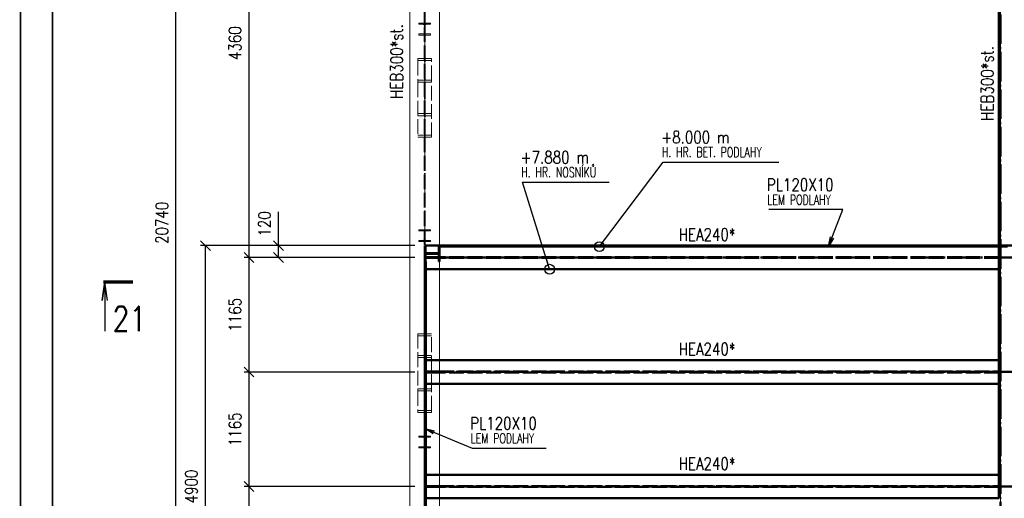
# Paper-space layout 'Layout1' of a CAD drawing. Extents: x -2 to 1243, y -36 to 596.
# Tile 7 of 84: x 0 to 200, y 223 to 320. Entities that reach past the tile are written whole.
import ezdxf
from ezdxf.enums import TextEntityAlignment as Align

# ---------------------------------------------------------------- set-up
doc = ezdxf.new("R2010")
doc.units = 0
for name, pattern in [('ACAD_ISO02W100', [15, 12, -3]), ('ACAD_ISO04W100', [30.5, 24, -3, 0.5, -3]), ('HP_01_CER_B', [8, 5, -1, 1, -1])]:
    doc.linetypes.add(name, pattern=pattern)
doc.layers.get('0').update_dxf_attribs({"linetype": 'CONTINUOUS'})
doc.layers.get('DEFPOINTS').update_dxf_attribs({"color": 132, "linetype": 'CONTINUOUS'})
doc.layers.add('RAMECEK_HP', color=251, linetype='CONTINUOUS')
for name, color, linetype, lineweight in [('SS_1.ET-HALA_TaO-KCE_VELINU-PRUVLAK', 9, 'CONTINUOUS', 13), ('SS_1.ET-HALA_TaO-RASTR', 7, 'HP_01_CER_B', 13), ('SS_2.ET-HALA_TaO-KCE_VELINU-NADSTAVBA', 72, 'CONTINUOUS', 50), ('SS_2.ET-HALA_TaO-KCE_VELINU-PODLAH.NOSNIK', 212, 'CONTINUOUS', 50), ('SS_2.ET-HALA_TaO-KCE_VELINU-PODLAHA_LEM', 140, 'CONTINUOUS', 50), ('SS_2.ET-HALA_TaO-KCE_VELINU-ZESILENI', 160, 'CONTINUOUS', 50), ('SS_KOTY', 3, 'CONTINUOUS', 25), ('SS_PLNA_025', 7, 'CONTINUOUS', 25), ('SS_POPIS_PROFILU', 13, 'CONTINUOUS', 25), ('SS_POPIS_PROFILU_S355', 2, 'CONTINUOUS', 35), ('SS_REZ', 6, 'CONTINUOUS', 70), ('SS_SRAFY', 8, 'CONTINUOUS', 18), ('SS_STAV.OK-POPIS_PROFILU', 9, 'CONTINUOUS', 13), ('SS_TEXT7', 6, 'CONTINUOUS', 70)]:
    doc.layers.add(name, color=color, linetype=linetype, lineweight=lineweight)
doc.styles.add('ROMANS', font='romans.shx', dxfattribs={"width": 0.8})
doc.styles.add('romans.shx', font='romans.shx', dxfattribs={"height": 5})
doc.dimstyles.new('A-1_(2.5)_50AS', dxfattribs={"dimtxt": 2.5, "dimasz": 2, "dimexe": 1, "dimexo": 2, "dimgap": 0, "dimtad": 0, "dimdec": 1, "dimlfac": 50, "dimrnd": 1, "dimtxsty": 'ROMANS', "dimblk1": 'OBLIQUE', "dimblk2": 'OBLIQUE', "dimsah": 1, "dimcen": 2, "dimclrd": 256, "dimclre": 256, "dimclrt": 256, "dimadec": 1, "dimazin": 2, "dimtfac": 0.714286, "dimtdec": 1, "dimtmove": 0, "dimatfit": 3, "dimldrblk": 'OPEN', "dimfxl": 1, "dimtvp": 1.142857, "dimtfill": 1, "dimtolj": 1, "dimlwd": -1, "dimlwe": -1, "dimarcsym": 0})

# ---------------------------------------------------------------- blocks, each defined once
blk = doc.blocks.new('*U6')
at = {"layer": 'RAMECEK_HP', "lineweight": 35, "const_width": 0.35}
for points in [[(0, 594), (0, 0), (1051, 0), (1051, 594)], [(6.5, 587.5), (6.5, 6.5), (1044.5, 6.5), (1044.5, 587.5)]]:
    blk.add_lwpolyline(points, close=True, dxfattribs=at)
at = {"layer": 'DEFPOINTS', "style": 'ROMANS', "width": 0.8}
blk.add_attdef('TISK', text='', height=10, dxfattribs=at).set_placement((1051, -33), align=Align.RIGHT)
blk = doc.blocks.new('_Oblique')
at = {"color": 0, "linetype": 'ByBlock', "lineweight": -2}
blk.add_line((-0.5, -0.5), (0.5, 0.5), dxfattribs=at)
blk = doc.blocks.new('*D9')
at = {"layer": 'DEFPOINTS', "color": 0, "transparency": 16777216}
for p in [(46.44, 225.48), (82.14, 225.48, -7722.4), (82.14, 202.18, -7722.4)]:
    blk.add_point(p, dxfattribs=at)
at = {"layer": 'SS_KOTY', "transparency": 16777216}
for p, q in [((80.14, 225.48), (45.44, 225.48)), ((46.44, 202.18), (46.44, 225.48)), ((80.14, 202.18), (45.44, 202.18))]:
    blk.add_line(p, q, dxfattribs=at)
at = {"layer": 'SS_KOTY', "transparency": 16777216, "xscale": 2, "yscale": 2, "zscale": 2}
for p, rotation in [((46.44, 225.48), 90), ((46.44, 202.18), 270)]:
    blk.add_blockref('_Oblique', p, dxfattribs=dict(at, rotation=rotation))
at = {"layer": 'SS_KOTY', "transparency": 16777216, "insert": (43.58, 213.83), "char_height": 2.5, "attachment_point": 5, "rotation": 90, "style": 'ROMANS', "bg_fill": 3, "box_fill_scale": 1.1, "bg_fill_color": 256, "bg_fill_true_color": 13158600, "bg_fill_transparency": 0}
blk.add_mtext('\\A1;1165', dxfattribs=at)
blk = doc.blocks.new('_OPEN')
at = {"color": 0, "linetype": 'ByBlock'}
for p, q in [((-1, 0.17), (0, 0)), ((0, 0), (-1, -0.17)), ((0, 0), (-1, 0))]:
    blk.add_line(p, q, dxfattribs=at)
blk = doc.blocks.new('*D10')
at = {"layer": 'DEFPOINTS', "color": 0, "transparency": 16777216}
for p in [(46.44, 248.78), (82.14, 248.78, -7722.4), (82.14, 225.48, -7722.4)]:
    blk.add_point(p, dxfattribs=at)
at = {"layer": 'SS_KOTY', "transparency": 16777216}
for p, q in [((80.14, 248.78), (45.44, 248.78)), ((46.44, 225.48), (46.44, 248.78)), ((80.14, 225.48), (45.44, 225.48))]:
    blk.add_line(p, q, dxfattribs=at)
at = {"layer": 'SS_KOTY', "transparency": 16777216, "xscale": 2, "yscale": 2, "zscale": 2}
for p, rotation in [((46.44, 248.78), 90), ((46.44, 225.48), 270)]:
    blk.add_blockref('_Oblique', p, dxfattribs=dict(at, rotation=rotation))
at = {"layer": 'SS_KOTY', "transparency": 16777216, "insert": (43.58, 237.13), "char_height": 2.5, "attachment_point": 5, "rotation": 90, "style": 'ROMANS', "bg_fill": 3, "box_fill_scale": 1.1, "bg_fill_color": 256, "bg_fill_true_color": 13158600, "bg_fill_transparency": 0}
blk.add_mtext('\\A1;1165', dxfattribs=at)
blk = doc.blocks.new('*D11')
at = {"layer": 'DEFPOINTS', "color": 0, "transparency": 16777216}
for p in [(46.44, 272.08), (82.14, 272.08, -7722.4), (82.14, 248.78, -7722.4)]:
    blk.add_point(p, dxfattribs=at)
at = {"layer": 'SS_KOTY', "transparency": 16777216}
for p, q in [((80.14, 272.08), (45.44, 272.08)), ((46.44, 248.78), (46.44, 272.08)), ((80.14, 248.78), (45.44, 248.78))]:
    blk.add_line(p, q, dxfattribs=at)
at = {"layer": 'SS_KOTY', "transparency": 16777216, "xscale": 2, "yscale": 2, "zscale": 2}
for p, rotation in [((46.44, 272.08), 90), ((46.44, 248.78), 270)]:
    blk.add_blockref('_Oblique', p, dxfattribs=dict(at, rotation=rotation))
at = {"layer": 'SS_KOTY', "transparency": 16777216, "insert": (43.58, 260.43), "char_height": 2.5, "attachment_point": 5, "rotation": 90, "style": 'ROMANS', "bg_fill": 3, "box_fill_scale": 1.1, "bg_fill_color": 256, "bg_fill_true_color": 13158600, "bg_fill_transparency": 0}
blk.add_mtext('\\A1;1165', dxfattribs=at)
blk = doc.blocks.new('*D12')
at = {"layer": 'DEFPOINTS', "color": 0, "transparency": 16777216}
for p in [(52.44, 274.48), (82.14, 274.48, -7722.4), (82.14, 272.08, -7722.4)]:
    blk.add_point(p, dxfattribs=at)
at = {"layer": 'SS_KOTY', "transparency": 16777216}
for p, q in [((52.44, 274.48), (52.44, 281.34)), ((80.14, 274.48), (51.44, 274.48)), ((52.44, 272.08), (52.44, 274.48)), ((80.14, 272.08), (51.44, 272.08))]:
    blk.add_line(p, q, dxfattribs=at)
at = {"layer": 'SS_KOTY', "transparency": 16777216, "xscale": 2, "yscale": 2, "zscale": 2}
for p, rotation in [((52.44, 274.48), 90), ((52.44, 272.08), 270)]:
    blk.add_blockref('_Oblique', p, dxfattribs=dict(at, rotation=rotation))
at = {"layer": 'SS_KOTY', "transparency": 16777216, "insert": (49.58, 278.91), "char_height": 2.5, "attachment_point": 5, "rotation": 90, "style": 'ROMANS', "bg_fill": 3, "box_fill_scale": 1.1, "bg_fill_color": 256, "bg_fill_true_color": 13158600, "bg_fill_transparency": 0}
blk.add_mtext('\\A1;120', dxfattribs=at)
blk = doc.blocks.new('*D14')
at = {"layer": 'DEFPOINTS', "color": 0, "transparency": 16777216}
for p in [(37.58, 274.48), (82.14, 274.48, -7722.4), (82.14, 176.48, -7706.4)]:
    blk.add_point(p, dxfattribs=at)
at = {"layer": 'SS_KOTY', "transparency": 16777216}
for p, q in [((80.14, 274.48), (36.58, 274.48)), ((37.58, 176.48), (37.58, 274.48)), ((80.14, 176.48), (36.58, 176.48))]:
    blk.add_line(p, q, dxfattribs=at)
at = {"layer": 'SS_KOTY', "transparency": 16777216, "xscale": 2, "yscale": 2, "zscale": 2}
for p, rotation in [((37.58, 274.48), 90), ((37.58, 176.48), 270)]:
    blk.add_blockref('_Oblique', p, dxfattribs=dict(at, rotation=rotation))
at = {"layer": 'SS_KOTY', "transparency": 16777216, "insert": (34.72, 225.48), "char_height": 2.5, "attachment_point": 5, "rotation": 90, "style": 'ROMANS', "bg_fill": 3, "box_fill_scale": 1.1, "bg_fill_color": 256, "bg_fill_true_color": 13158600, "bg_fill_transparency": 0}
blk.add_mtext('\\A1;4900', dxfattribs=at)
blk = doc.blocks.new('*D34')
at = {"layer": 'DEFPOINTS', "color": 0, "transparency": 16777216}
for p in [(46.44, 359.28), (82.14, 359.28, -7722.4), (82.14, 272.08, -7722.4)]:
    blk.add_point(p, dxfattribs=at)
at = {"layer": 'SS_KOTY', "transparency": 16777216}
for p, q in [((80.14, 359.28), (45.44, 359.28)), ((46.44, 272.08), (46.44, 359.28)), ((80.14, 272.08), (45.44, 272.08))]:
    blk.add_line(p, q, dxfattribs=at)
at = {"layer": 'SS_KOTY', "transparency": 16777216, "xscale": 2, "yscale": 2, "zscale": 2}
for p, rotation in [((46.44, 359.28), 90), ((46.44, 272.08), 270)]:
    blk.add_blockref('_Oblique', p, dxfattribs=dict(at, rotation=rotation))
at = {"layer": 'SS_KOTY', "transparency": 16777216, "insert": (43.58, 315.68), "char_height": 2.5, "attachment_point": 5, "rotation": 90, "style": 'ROMANS', "bg_fill": 3, "box_fill_scale": 1.1, "bg_fill_color": 256, "bg_fill_true_color": 13158600, "bg_fill_transparency": 0}
blk.add_mtext('\\A1;4360', dxfattribs=at)
blk = doc.blocks.new('*D59')
at = {"layer": 'DEFPOINTS', "color": 0, "transparency": 16777216}
for p in [(31.58, 486.52), (55.67, 486.52), (45.67, 71.72)]:
    blk.add_point(p, dxfattribs=at)
at = {"layer": 'SS_KOTY', "transparency": 16777216}
for p, q in [((53.67, 486.52), (30.58, 486.52)), ((31.58, 71.72), (31.58, 486.52)), ((43.67, 71.72), (30.58, 71.72))]:
    blk.add_line(p, q, dxfattribs=at)
at = {"layer": 'SS_KOTY', "transparency": 16777216, "xscale": 2, "yscale": 2, "zscale": 2}
for p, rotation in [((31.58, 486.52), 90), ((31.58, 71.72), 270)]:
    blk.add_blockref('_Oblique', p, dxfattribs=dict(at, rotation=rotation))
at = {"layer": 'SS_KOTY', "transparency": 16777216, "insert": (28.72, 279.12), "char_height": 2.5, "attachment_point": 5, "rotation": 90, "style": 'ROMANS', "bg_fill": 3, "box_fill_scale": 1.1, "bg_fill_color": 256, "bg_fill_true_color": 13158600, "bg_fill_transparency": 0}
blk.add_mtext('\\A1;20740', dxfattribs=at)
blk = doc.blocks.new('*U102')
at = {"layer": 'SS_PLNA_025'}
blk.add_lwpolyline([(-5.2, -3.78), (-5.72, 0), (-6.25, -3.78), (-5.72, 0), (-5.72, -10)], dxfattribs=at)
at = {"layer": 'SS_REZ'}
blk.add_line((-5.99, 0), (0, 0), dxfattribs=at)
at = {"layer": 'SS_TEXT7', "style": 'ROMANS', "width": 0.8}
blk.add_attdef('REZv', text='', height=5, dxfattribs=at).set_placement((-0.72, -10), align=Align.CENTER)

psp = doc.layouts.get("Layout1")

# ---------------------------------------------------------------- linework, layer by layer
at = {"layer": 'SS_1.ET-HALA_TaO-KCE_VELINU-PRUVLAK', "color": 5, "linetype": 'Continuous', "ltscale": 0.25}
for p, q in [((199.1381, 274.4842), (199.1381, 480.9242)), ((85.1381, 274.4842), (85.1381, 356.8842)), ((199.1381, 176.6842), (199.1381, 274.2842)), ((85.1381, 179.6842), (85.1381, 271.2842))]:
    psp.add_line(p, q, dxfattribs=at)
at = {"layer": 'SS_1.ET-HALA_TaO-KCE_VELINU-PRUVLAK', "color": 9, "linetype": 'ACAD_ISO02W100', "ltscale": 0.25}
for p, q in [((83.3381, 319.5042), (83.3381, 319.7242)), ((83.3381, 317.3242), (83.3381, 317.5442)), ((83.5381, 312.12), (83.5381, 312.5329)), ((83.5381, 308.1285), (83.5381, 312.12)), ((83.5381, 307.7156), (83.5381, 308.1285)), ((83.5381, 296.5156), (83.5381, 307.7156)), ((83.3381, 277.5042), (83.3381, 277.7242)), ((83.3381, 275.3242), (83.3381, 275.5442)), ((85.1381, 271.2842), (85.1381, 274.4842)), ((199.1381, 274.2842), (199.1381, 274.4842)), ((83.5381, 245.3329), (83.5381, 256.5329)), ((83.5381, 244.92), (83.5381, 245.3329)), ((83.5381, 240.9285), (83.5381, 244.92)), ((83.5381, 240.5156), (83.5381, 240.9285)), ((83.3381, 235.5042), (83.3381, 235.7242)), ((83.3381, 233.3242), (83.3381, 233.5442))]:
    psp.add_line(p, q, dxfattribs=at)
at = {"layer": 'SS_2.ET-HALA_TaO-KCE_VELINU-NADSTAVBA', "color": 1, "linetype": 'Continuous', "ltscale": 0.25}
for p, q in [((84.9981, 274.4842), (85.1781, 274.4842)), ((84.9981, 274.4842), (84.9981, 273.2442)), ((85.1781, 271.2842), (85.1781, 274.4842)), ((84.9981, 272.5242), (84.9981, 271.2842)), ((84.9981, 271.2842), (85.1781, 271.2842))]:
    psp.add_line(p, q, dxfattribs=at)
at = {"layer": 'SS_2.ET-HALA_TaO-KCE_VELINU-NADSTAVBA', "color": 1, "linetype": 'Continuous', "ltscale": 0.25, "extrusion": (0, 0, -1)}
for centre, start, end in [((-84.6981, 273.2442), 180, 270), ((-84.6981, 272.5242), 90, 180)]:
    psp.add_arc(centre, 0.3, start, end, dxfattribs=at)
at = {"layer": 'SS_2.ET-HALA_TaO-KCE_VELINU-PODLAH.NOSNIK', "color": 3, "linetype": 'ACAD_ISO02W100', "ltscale": 0.25}
for p, q in [((198.8581, 274.4842), (198.8581, 274.2842)), ((85.0029, 272.1592), (84.9381, 272.1592)), ((84.9381, 272.1592), (84.9381, 272.0092)), ((85.0795, 272.1592), (85.0029, 272.1592)), ((85.1381, 272.1592), (85.0795, 272.1592)), ((198.8581, 272.1592), (85.1381, 272.1592)), ((85.0029, 272.0092), (84.9381, 272.0092)), ((85.0795, 272.0092), (85.0029, 272.0092)), ((85.1381, 272.0092), (85.0795, 272.0092)), ((198.8581, 272.0092), (85.1381, 272.0092)), ((84.9381, 248.8592), (85.0795, 248.8592)), ((84.9381, 248.8592), (84.9381, 248.7092)), ((85.0795, 248.7092), (84.9381, 248.7092)), ((85.0795, 248.8592), (85.1381, 248.8592)), ((85.1381, 248.7092), (85.0795, 248.7092)), ((85.1381, 248.8592), (198.8581, 248.8592)), ((198.8581, 248.7092), (85.1381, 248.7092)), ((84.9381, 225.5592), (85.0795, 225.5592)), ((84.9381, 225.5592), (84.9381, 225.4092)), ((85.0795, 225.4092), (84.9381, 225.4092)), ((85.0795, 225.5592), (85.1381, 225.5592)), ((85.1381, 225.4092), (85.0795, 225.4092)), ((85.1381, 225.5592), (198.8581, 225.5592)), ((198.8581, 225.4092), (85.1381, 225.4092))]:
    psp.add_line(p, q, dxfattribs=at)
at = {"layer": 'SS_2.ET-HALA_TaO-KCE_VELINU-PODLAH.NOSNIK', "color": 1, "linetype": 'Continuous', "ltscale": 0.25}
for p, q in [((198.8581, 274.2842), (198.8581, 269.6842)), ((198.8581, 269.6842), (85.1381, 269.6842)), ((85.1381, 251.1842), (198.8581, 251.1842)), ((198.8581, 251.1842), (198.8581, 246.3842)), ((198.8581, 246.3842), (85.1381, 246.3842)), ((85.1381, 227.8842), (198.8581, 227.8842)), ((198.8581, 227.8842), (198.8581, 223.0842)), ((198.8581, 223.0842), (85.1381, 223.0842))]:
    psp.add_line(p, q, dxfattribs=at)
at = {"layer": 'SS_2.ET-HALA_TaO-KCE_VELINU-PODLAHA_LEM', "color": 1, "linetype": 'Continuous', "ltscale": 0.25}
for p, q in [((85.1781, 274.4842), (200.6181, 274.4842)), ((85.1781, 274.2842), (200.6181, 274.2842))]:
    psp.add_line(p, q, dxfattribs=at)
at = {"layer": 'SS_2.ET-HALA_TaO-KCE_VELINU-ZESILENI', "color": 7, "linetype": 'ACAD_ISO04W100', "ltscale": 0.25}
psp.add_line((199.1381, 71.5242), (199.1381, 480.9242), dxfattribs=at)
at = {"layer": 'SS_2.ET-HALA_TaO-KCE_VELINU-ZESILENI', "color": 1, "linetype": 'Continuous', "ltscale": 0.25}
for p, q in [((198.8581, 356.8842), (198.8581, 274.4842)), ((198.8581, 269.6842), (198.8581, 251.1842)), ((198.8581, 246.3842), (198.8581, 227.8842))]:
    psp.add_line(p, q, dxfattribs=at)
at = {"layer": 'SS_POPIS_PROFILU', "color": 0, "linetype": 'ByBlock'}
for p, q in [((164.2162, 274.2842), (164.6235, 276.2705)), ((164.2162, 274.2842), (164.9346, 276.1507)), ((165.2457, 276.031), (164.2162, 274.2842))]:
    psp.add_line(p, q, dxfattribs=at)
at = {"layer": 'SS_POPIS_PROFILU', "color": 0, "linetype": 'ByBlock', "lineweight": -2}
for p, q in [((117.643, 274.2842), (118.8466, 275.8815)), ((107.5268, 269.6842), (106.9353, 271.5948))]:
    psp.add_line(p, q, dxfattribs=at)
at = {"layer": 'SS_POPIS_PROFILU', "color": 13}
for points in [[(117.643, 274.2842), (130.6121, 291.4944), (154.1454, 291.4944)], [(107.5268, 269.6842), (102.0366, 287.4165), (119.6366, 287.4165)], [(164.2162, 274.2842), (167.1134, 281.8115), (152.0658, 281.8115)]]:
    psp.add_lwpolyline(points, dxfattribs=at)
at = {"layer": 'SS_POPIS_PROFILU', "color": 0, "linetype": 'ByBlock', "lineweight": -2}
for centre in [(117.643, 274.2842), (107.5268, 269.6842)]:
    psp.add_circle(centre, 1, dxfattribs=at)

# ---------------------------------------------------------------- block references
at = {"layer": 'RAMECEK_HP'}
psp.add_blockref('*U6', (0, 0), dxfattribs=at)
at = {"layer": 'SS_REZ'}
psp.add_blockref('*U102', (22.8495, 267.1134), dxfattribs=at).add_auto_attribs({'REZv': '21'})

# ---------------------------------------------------------------- texts
at = {"layer": 'SS_POPIS_PROFILU', "color": 13, "style": 'romans.shx'}
for s, height, width, p in [('+8.000 m', 2.5, 0.8, (130.2139, 295.2944)), ('H. HR. BET. PODLAHY', 2, 0.7, (130.3481, 292.4944))]:
    psp.add_text(s, height=height, rotation=0.000004, dxfattribs=dict(at, width=width)).set_placement(p)
for s, height, width, p in [('+7.880 m', 2.5, 0.8, (101.6385, 291.2165)), ('H. HR. NOSNÍKŮ', 2, 0.7, (101.7726, 288.4165)), ('PL120X10', 2.5, 0.8, (151.6887, 285.6115)), ('LEM PODLAHY', 2, 0.7, (151.8018, 282.8115)), ('PL120X10', 2.5, 0.8, (91.3908, 237.0888)), ('LEM PODLAHY', 2, 0.7, (91.504, 234.2888))]:
    psp.add_text(s, height=height, dxfattribs=dict(at, width=width)).set_placement(p)
at = {"layer": 'SS_POPIS_PROFILU_S355', "color": 2, "style": 'romans.shx', "width": 0.8}
for p in [(133.7524, 275.4942), (133.7524, 252.1942), (133.7524, 228.8942)]:
    psp.add_text('HEA240*', height=2.5, dxfattribs=at).set_placement(p)
at = {"layer": 'SS_STAV.OK-POPIS_PROFILU', "color": 9, "style": 'romans.shx', "width": 0.8}
psp.add_text('HEB300*st.', height=2.5, rotation=90, dxfattribs=at).set_placement((197.7137, 299.8961))

# ---------------------------------------------------------------- next in the draw order: dimensions: what is measured, and where the dimension line sits
at = {"layer": 'SS_KOTY'}
dim = psp.add_linear_dim(base=(46.4361, 225.4842), p1=(82.1381, 202.1842, -7722.4), p2=(82.1381, 225.4842, -7722.4), angle=90, dimstyle='A-1_(2.5)_50AS', dxfattribs=at)
dim.commit()
dim.dimension.update_dxf_attribs({"geometry": '*D9', "text_midpoint": (43.579, 213.8342)})

# ---------------------------------------------------------------- next in the draw order: dimensions: what is measured, and where the dimension line sits
dim = psp.add_linear_dim(base=(46.4361, 248.7842), p1=(82.1381, 225.4842, -7722.4), p2=(82.1381, 248.7842, -7722.4), angle=90, dimstyle='A-1_(2.5)_50AS', override={"dimtmove": 1}, dxfattribs=at)
dim.commit()
dim.dimension.update_dxf_attribs({"geometry": '*D10', "text_midpoint": (43.579, 237.1342)})

# ---------------------------------------------------------------- next in the draw order: dimensions: what is measured, and where the dimension line sits
dim = psp.add_linear_dim(base=(46.4361, 272.0842), p1=(82.1381, 248.7842, -7722.4), p2=(82.1381, 272.0842, -7722.4), angle=90, dimstyle='A-1_(2.5)_50AS', override={"dimtmove": 1}, dxfattribs=at)
dim.commit()
dim.dimension.update_dxf_attribs({"geometry": '*D11', "text_midpoint": (43.579, 260.4342)})

# ---------------------------------------------------------------- next in the draw order: dimensions: what is measured, and where the dimension line sits
dim = psp.add_linear_dim(base=(52.4361, 274.4842), p1=(82.1381, 272.0842, -7722.4), p2=(82.1381, 274.4842, -7722.4), angle=90, dimstyle='A-1_(2.5)_50AS', dxfattribs=at)
dim.commit()
dim.dimension.update_dxf_attribs({"geometry": '*D12', "text_midpoint": (49.579, 278.9128)})

# ---------------------------------------------------------------- next in the draw order: dimensions: what is measured, and where the dimension line sits
dim = psp.add_linear_dim(base=(37.579, 274.4842), p1=(82.1381, 176.4842, -7706.4), p2=(82.1381, 274.4842, -7722.4), angle=90, dimstyle='A-1_(2.5)_50AS', dxfattribs=at)
dim.commit()
dim.dimension.update_dxf_attribs({"geometry": '*D14', "text_midpoint": (37.579, 225.4842), "dimtype": 160})

# ---------------------------------------------------------------- next in the draw order: linework, layer by layer
at = {"layer": 'SS_1.ET-HALA_TaO-KCE_VELINU-PRUVLAK', "color": 9, "linetype": 'ACAD_ISO02W100', "ltscale": 0.25}
for p, q in [((83.5381, 256.5329), (80.7381, 256.5329)), ((80.7381, 256.5329), (80.7381, 245.3329)), ((82.0681, 256.12), (80.7381, 256.12)), ((82.0681, 244.92), (82.0681, 256.12)), ((83.5381, 256.12), (82.2081, 256.12)), ((82.2081, 244.92), (82.2081, 256.12)), ((82.0681, 252.1285), (80.7381, 252.1285)), ((83.5381, 251.7156), (80.7381, 251.7156)), ((83.5381, 252.1285), (82.2081, 252.1285)), ((80.7381, 245.3329), (83.5381, 245.3329)), ((80.7381, 245.3329), (80.7381, 244.92)), ((80.7381, 244.92), (82.0681, 244.92)), ((80.7381, 244.92), (80.7381, 240.9285)), ((82.0681, 240.9285), (82.0681, 244.92)), ((82.2081, 244.92), (83.5381, 244.92)), ((82.2081, 240.9285), (82.2081, 244.92)), ((80.7381, 240.9285), (82.0681, 240.9285)), ((80.7381, 240.9285), (80.7381, 240.5156)), ((80.7381, 240.5156), (83.5381, 240.5156)), ((82.2081, 240.9285), (83.5381, 240.9285)), ((80.9381, 235.7242), (83.3381, 235.7242)), ((80.9381, 235.7242), (80.9381, 235.5042)), ((80.9381, 235.5042), (81.8331, 235.5042)), ((82.0731, 235.2642), (82.0731, 233.7842)), ((82.2031, 233.7842), (82.2031, 235.2642)), ((82.4431, 235.5042), (83.3381, 235.5042)), ((81.8331, 233.5442), (80.9381, 233.5442)), ((80.9381, 233.5442), (80.9381, 233.3242)), ((83.3381, 233.3242), (80.9381, 233.3242)), ((83.3381, 233.5442), (82.4431, 233.5442))]:
    psp.add_line(p, q, dxfattribs=at)
at = {"layer": 'SS_1.ET-HALA_TaO-KCE_VELINU-PRUVLAK', "color": 9, "linetype": 'ACAD_ISO04W100', "ltscale": 0.25}
psp.add_line((82.1381, 254.1242), (82.1381, 234.5242), dxfattribs=at)
at = {"layer": 'SS_1.ET-HALA_TaO-KCE_VELINU-PRUVLAK', "color": 9, "linetype": 'ACAD_ISO02W100', "ltscale": 0.25, "extrusion": (3.13938e-14, 7.57912e-14, -1)}
psp.add_arc((-81.8331, 235.2642), 0.24, 90, 180, dxfattribs=at)
at = {"layer": 'SS_1.ET-HALA_TaO-KCE_VELINU-PRUVLAK', "color": 9, "linetype": 'ACAD_ISO02W100', "ltscale": 0.25, "extrusion": (-7.57912e-14, 3.13938e-14, -1)}
psp.add_arc((-82.4431, 235.2642), 0.24, 0, 90, dxfattribs=at)
at = {"layer": 'SS_1.ET-HALA_TaO-KCE_VELINU-PRUVLAK', "color": 9, "linetype": 'ACAD_ISO02W100', "ltscale": 0.25, "extrusion": (3.13938e-14, -7.57912e-14, -1)}
psp.add_arc((-81.8331, 233.7842), 0.24, 180, 270, dxfattribs=at)
at = {"layer": 'SS_1.ET-HALA_TaO-KCE_VELINU-PRUVLAK', "color": 9, "linetype": 'ACAD_ISO02W100', "ltscale": 0.25, "extrusion": (-7.57912e-14, -3.13938e-14, -1)}
psp.add_arc((-82.4431, 233.7842), 0.24, 270, 0, dxfattribs=at)
at = {"layer": 'SS_2.ET-HALA_TaO-KCE_VELINU-PODLAH.NOSNIK', "color": 3, "linetype": 'ACAD_ISO02W100', "ltscale": 0.25}
for p, q in [((85.1381, 269.6842), (82.2481, 269.6842)), ((82.2481, 251.1842), (85.1381, 251.1842)), ((82.2481, 248.8592), (84.9381, 248.8592)), ((84.9381, 248.7092), (82.2481, 248.7092)), ((85.1381, 246.3842), (82.2481, 246.3842)), ((82.2481, 227.8842), (85.1381, 227.8842)), ((82.2481, 225.5592), (84.9381, 225.5592)), ((84.9381, 225.4092), (82.2481, 225.4092)), ((85.1381, 223.0842), (82.2481, 223.0842))]:
    psp.add_line(p, q, dxfattribs=at)
at = {"layer": 'SS_2.ET-HALA_TaO-KCE_VELINU-PODLAH.NOSNIK', "color": 7, "linetype": 'ACAD_ISO04W100', "ltscale": 0.25}
for p, q in [((202.1381, 248.7842), (82.1381, 248.7842)), ((202.1381, 225.4842), (82.1381, 225.4842))]:
    psp.add_line(p, q, dxfattribs=at)
at = {"layer": 'SS_POPIS_PROFILU', "color": 0, "linetype": 'ByBlock'}
for p, q in [((83.8575, 236.2118), (82.1381, 237.2865)), ((82.1381, 237.2865), (84.1131, 236.8275)), ((82.1381, 237.2865), (83.9853, 236.5197))]:
    psp.add_line(p, q, dxfattribs=at)
at = {"layer": 'SS_POPIS_PROFILU', "color": 13}
psp.add_lwpolyline([(82.1381, 237.2865), (91.768, 233.2888), (106.8156, 233.2888)], dxfattribs=at)

# ---------------------------------------------------------------- next in the draw order: dimensions: what is measured, and where the dimension line sits
at = {"layer": 'SS_KOTY'}
dim = psp.add_linear_dim(base=(46.4361, 359.2842), p1=(82.1381, 272.0842, -7722.4), p2=(82.1381, 359.2842, -7722.4), angle=90, dimstyle='A-1_(2.5)_50AS', override={"dimtmove": 1}, dxfattribs=at)
dim.commit()
dim.dimension.update_dxf_attribs({"geometry": '*D34', "text_midpoint": (43.579, 315.6842)})

# ---------------------------------------------------------------- next in the draw order: hatches: boundary and pattern name
at = {"layer": 'SS_SRAFY'}
h = psp.add_hatch(dxfattribs=at)
h.set_pattern_fill('ANSI31', color=5, scale=0.02, style=0)
h.set_pattern_definition([(45, (82.1381, 105.12424), (-0.04490128, 0.04490128), [])])
h.paths.add_polyline_path([(84.9981, 271.2842), (85.1781, 271.2842), (85.1781, 274.4842), (84.9981, 274.4842), (84.9981, 273.2442, -0.41421356), (84.6981, 272.9442), (82.6181, 272.9442, -0.41421356), (82.3181, 273.2442), (82.3181, 274.4842), (82.1381, 274.4842), (82.1381, 271.2842), (82.3181, 271.2842), (82.3181, 272.5242, -0.41421356), (82.6181, 272.8242), (84.6981, 272.8242, -0.41421356), (84.9981, 272.5242)], flags=0)

# ---------------------------------------------------------------- next in the draw order: linework, layer by layer
at = {"layer": 'SS_1.ET-HALA_TaO-KCE_VELINU-PRUVLAK', "color": 9, "linetype": 'ACAD_ISO04W100', "ltscale": 0.25}
for p, q in [((82.1381, 486.5242), (82.1381, 71.7242)), ((82.1381, 298.9242), (82.1381, 318.5242))]:
    psp.add_line(p, q, dxfattribs=at)
at = {"layer": 'SS_1.ET-HALA_TaO-KCE_VELINU-PRUVLAK', "color": 5, "linetype": 'Continuous', "ltscale": 0.25}
psp.add_line((79.1381, 99.7242), (79.1381, 480.9242), dxfattribs=at)
at = {"layer": 'SS_1.ET-HALA_TaO-KCE_VELINU-PRUVLAK', "color": 9, "linetype": 'ACAD_ISO02W100', "ltscale": 0.25}
for p, q in [((82.0281, 79.7243), (82.0281, 480.9242)), ((82.2481, 79.7243), (82.2481, 480.9242)), ((80.9381, 319.7242), (83.3381, 319.7242)), ((80.9381, 319.7242), (80.9381, 319.5042)), ((80.9381, 319.5042), (81.8331, 319.5042)), ((82.0731, 319.2642), (82.0731, 317.7842)), ((82.2031, 317.7842), (82.2031, 319.2642)), ((82.4431, 319.5042), (83.3381, 319.5042)), ((81.8331, 317.5442), (80.9381, 317.5442)), ((80.9381, 317.5442), (80.9381, 317.3242)), ((83.3381, 317.3242), (80.9381, 317.3242)), ((83.3381, 317.5442), (82.4431, 317.5442)), ((83.5381, 312.5329), (80.7381, 312.5329)), ((80.7381, 312.5329), (80.7381, 312.12)), ((82.0681, 312.12), (80.7381, 312.12)), ((80.7381, 312.12), (80.7381, 308.1285)), ((82.0681, 308.1285), (82.0681, 312.12)), ((83.5381, 312.12), (82.2081, 312.12)), ((82.2081, 308.1285), (82.2081, 312.12)), ((82.0681, 308.1285), (80.7381, 308.1285)), ((80.7381, 308.1285), (80.7381, 307.7156)), ((83.5381, 307.7156), (80.7381, 307.7156)), ((80.7381, 307.7156), (80.7381, 296.5156)), ((82.0681, 296.9285), (82.0681, 308.1285)), ((83.5381, 308.1285), (82.2081, 308.1285)), ((82.2081, 296.9285), (82.2081, 308.1285)), ((80.7381, 301.3329), (83.5381, 301.3329)), ((80.7381, 300.92), (82.0681, 300.92)), ((82.2081, 300.92), (83.5381, 300.92)), ((80.7381, 296.9285), (82.0681, 296.9285)), ((80.7381, 296.5156), (83.5381, 296.5156)), ((82.2081, 296.9285), (83.5381, 296.9285)), ((80.9381, 277.7242), (83.3381, 277.7242)), ((80.9381, 277.7242), (80.9381, 277.5042)), ((80.9381, 277.5042), (81.8331, 277.5042)), ((82.0731, 277.2642), (82.0731, 275.7842)), ((82.2031, 275.7842), (82.2031, 277.2642)), ((82.4431, 277.5042), (83.3381, 277.5042)), ((81.8331, 275.5442), (80.9381, 275.5442)), ((80.9381, 275.5442), (80.9381, 275.3242)), ((83.3381, 275.3242), (80.9381, 275.3242)), ((83.3381, 275.5442), (82.4431, 275.5442))]:
    psp.add_line(p, q, dxfattribs=at)
at = {"layer": 'SS_1.ET-HALA_TaO-KCE_VELINU-PRUVLAK', "color": 9, "linetype": 'ACAD_ISO02W100', "ltscale": 0.25, "extrusion": (-3.13938e-14, -7.57912e-14, -1)}
psp.add_arc((-81.8331, 319.2642), 0.24, 90, 180, dxfattribs=at)
at = {"layer": 'SS_1.ET-HALA_TaO-KCE_VELINU-PRUVLAK', "color": 9, "linetype": 'ACAD_ISO02W100', "ltscale": 0.25, "extrusion": (7.57912e-14, -3.13938e-14, -1)}
psp.add_arc((-82.4431, 319.2642), 0.24, 0, 90, dxfattribs=at)
at = {"layer": 'SS_1.ET-HALA_TaO-KCE_VELINU-PRUVLAK', "color": 9, "linetype": 'ACAD_ISO02W100', "ltscale": 0.25, "extrusion": (6.27875e-14, -1.51582e-13, -1)}
psp.add_arc((-81.8331, 317.7842), 0.24, 180, 270, dxfattribs=at)
at = {"layer": 'SS_1.ET-HALA_TaO-KCE_VELINU-PRUVLAK', "color": 9, "linetype": 'ACAD_ISO02W100', "ltscale": 0.25, "extrusion": (-1.51582e-13, -6.27875e-14, -1)}
psp.add_arc((-82.4431, 317.7842), 0.24, 270, 0, dxfattribs=at)
at = {"layer": 'SS_1.ET-HALA_TaO-KCE_VELINU-PRUVLAK', "color": 9, "linetype": 'ACAD_ISO02W100', "ltscale": 0.25, "extrusion": (0, 0, -1)}
for centre, start, end in [((-81.8331, 277.2642), 90, 180), ((-82.4431, 277.2642), 0, 90)]:
    psp.add_arc(centre, 0.24, start, end, dxfattribs=at)
at = {"layer": 'SS_1.ET-HALA_TaO-KCE_VELINU-PRUVLAK', "color": 9, "linetype": 'ACAD_ISO02W100', "ltscale": 0.25, "extrusion": (9.41813e-14, -2.27374e-13, -1)}
psp.add_arc((-81.8331, 275.7842), 0.24, 180, 270, dxfattribs=at)
at = {"layer": 'SS_1.ET-HALA_TaO-KCE_VELINU-PRUVLAK', "color": 9, "linetype": 'ACAD_ISO02W100', "ltscale": 0.25, "extrusion": (-2.27374e-13, -9.41813e-14, -1)}
psp.add_arc((-82.4431, 275.7842), 0.24, 270, 0, dxfattribs=at)
at = {"layer": 'SS_1.ET-HALA_TaO-RASTR', "linetype": 'ACAD_ISO04W100', "ltscale": 0.25}
psp.add_line((82.1381, 46.8653), (82.1381, 524.5623), dxfattribs=at)
at = {"layer": 'SS_2.ET-HALA_TaO-KCE_VELINU-NADSTAVBA', "color": 1, "linetype": 'Continuous', "ltscale": 0.25}
for p, q in [((82.1381, 274.4842), (82.3181, 274.4842)), ((82.1381, 274.4842), (82.1381, 271.2842)), ((82.3181, 273.2442), (82.3181, 274.4842)), ((82.3181, 271.2842), (82.3181, 272.5242)), ((84.6981, 272.9442), (82.6181, 272.9442)), ((82.6181, 272.8242), (84.6981, 272.8242)), ((82.1381, 271.2842), (82.3181, 271.2842))]:
    psp.add_line(p, q, dxfattribs=at)
at = {"layer": 'SS_2.ET-HALA_TaO-KCE_VELINU-NADSTAVBA', "color": 1, "linetype": 'Continuous', "ltscale": 0.25, "extrusion": (0, 0, -1)}
for centre, start, end in [((-82.6181, 273.2442), 270, 0), ((-82.6181, 272.5242), 0, 90)]:
    psp.add_arc(centre, 0.3, start, end, dxfattribs=at)
at = {"layer": 'SS_2.ET-HALA_TaO-KCE_VELINU-PODLAH.NOSNIK', "color": 3, "linetype": 'ACAD_ISO02W100', "ltscale": 0.25}
for p, q in [((82.3181, 274.4842), (84.9981, 274.4842)), ((84.9381, 272.1592), (82.2481, 272.1592)), ((84.9381, 272.0092), (82.2481, 272.0092))]:
    psp.add_line(p, q, dxfattribs=at)
at = {"layer": 'SS_2.ET-HALA_TaO-KCE_VELINU-PODLAH.NOSNIK', "color": 7, "linetype": 'ACAD_ISO04W100', "ltscale": 0.25}
psp.add_line((202.1381, 272.0842), (82.1381, 272.0842), dxfattribs=at)
at = {"layer": 'SS_2.ET-HALA_TaO-KCE_VELINU-PODLAHA_LEM', "color": 7, "linetype": 'ACAD_ISO04W100', "ltscale": 0.25}
for p, q in [((82.1381, 176.4842), (82.1381, 274.4842)), ((82.1381, 274.4842), (202.1381, 274.4842))]:
    psp.add_line(p, q, dxfattribs=at)
at = {"layer": 'SS_2.ET-HALA_TaO-KCE_VELINU-PODLAHA_LEM', "color": 1, "linetype": 'Continuous', "ltscale": 0.25}
for p, q in [((82.1381, 271.2842), (82.1381, 179.6843)), ((82.3181, 271.2842), (82.3381, 271.2842)), ((82.3381, 179.6843), (82.3381, 271.2842))]:
    psp.add_line(p, q, dxfattribs=at)

# ---------------------------------------------------------------- next in the draw order: texts
at = {"layer": 'SS_STAV.OK-POPIS_PROFILU', "color": 9, "style": 'romans.shx', "width": 0.8}
psp.add_text('HEB300*st.', height=2.5, rotation=90, dxfattribs=at).set_placement((77.6722, 304.3513))

# ---------------------------------------------------------------- next in the draw order: dimensions: what is measured, and where the dimension line sits
at = {"layer": 'SS_KOTY'}
dim = psp.add_linear_dim(base=(31.579, 486.5242), p1=(45.6661, 71.7242), p2=(55.6656, 486.5242), angle=90, dimstyle='A-1_(2.5)_50AS', dxfattribs=at)
dim.commit()
dim.dimension.update_dxf_attribs({"geometry": '*D59', "text_midpoint": (28.7218, 279.1242)})

doc.saveas('drawing.dxf')
